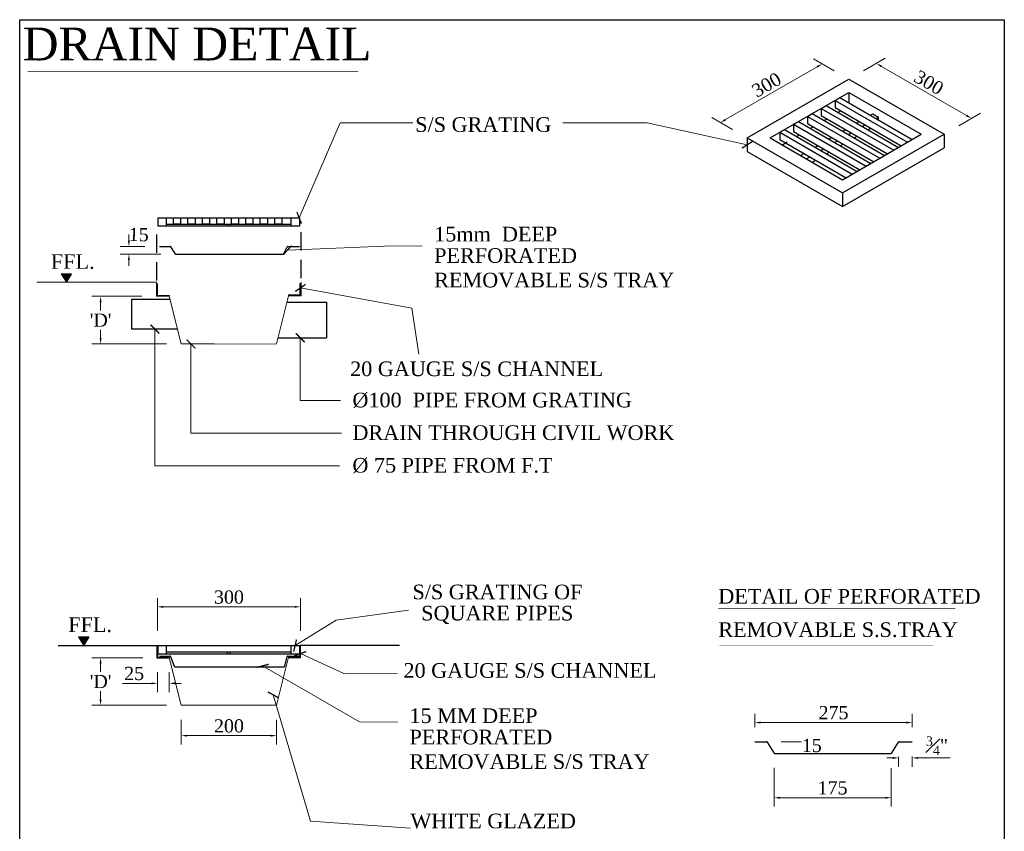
# Model space of a CAD drawing. Header units: millimetres. Extents: x 103872 to 294171, y 5570 to 32737.
# Tile 115 of 117: x 171342 to 179462, y 15490 to 22186. Entities that reach past the tile are written whole.
import ezdxf

# ---------------------------------------------------------------- set-up
doc = ezdxf.new("R2010")
doc.units = ezdxf.units.MM
doc.header["$LTSCALE"] = 2.5
doc.linetypes.add('HIDDEN', pattern=[0.375, 0.25, -0.125])
for name, color, linetype in [('BORDER', 8, 'Continuous'), ('TABLES', 8, 'Continuous'), ('WALLS', 8, 'Continuous')]:
    doc.layers.add(name, color=color, linetype=linetype)
doc.layers.add('DIM - GRATING', color=7, linetype='Continuous', lineweight=0)
doc.layers.add('DIMS', color=13, linetype='Continuous', lineweight=0)
doc.styles.add('GENERAL', font='romans.shx')
doc.styles.add('pks', font='times.ttf')
doc.styles.add('ROMC', font='dutch.ttf')
doc.styles.add('RS', font='romantic.ttf')
doc.dimstyles.new('DIM50', dxfattribs={"dimtxt": 100, "dimasz": 50, "dimexe": 50, "dimexo": 50, "dimgap": 50, "dimtad": 1, "dimdec": 0, "dimlfac": 0.5, "dimzin": 0, "dimdsep": 46, "dimtxsty": 'GENERAL', "dimblk": 'ARCHTICK', "dimblk1": 'ARCHTICK', "dimsah": 1, "dimcen": 0.09, "dimdle": 50, "dimclrd": 13, "dimclre": 13, "dimclrt": 1, "dimadec": 0, "dimazin": 0, "dimtfac": 1, "dimtdec": 0, "dimtix": 1, "dimtofl": 0, "dimtmove": 0, "dimatfit": 3, "dimldrblk": 'ARCHTICK', "dimfxl": 1, "dimtolj": 1, "dimtzin": 0, "dimlwd": 13, "dimlwe": 13, "dimarcsym": 0})
doc.dimstyles.new('dimfeet', dxfattribs={"dimscale": 0, "dimtxt": 6, "dimasz": 3, "dimexe": 2, "dimexo": 2, "dimgap": 2, "dimtad": 1, "dimdec": 0, "dimzin": 0, "dimdsep": 46, "dimlunit": 4, "dimtxsty": 'RS', "dimblk": 'ARCHTICK', "dimblk1": 'ARCHTICK', "dimblk2": 'ARCHTICK', "dimsah": 1, "dimcen": 0.0625, "dimdle": 2, "dimclrd": 7, "dimclre": 7, "dimclrt": 7, "dimadec": 0, "dimazin": 0, "dimtfac": 1, "dimtdec": 0, "dimtix": 1, "dimtofl": 0, "dimtmove": 0, "dimatfit": 3, "dimldrblk": 'ARCHTICK', "dimfxl": 1, "dimtolj": 1, "dimtzin": 0, "dimlwd": 13, "dimlwe": 13, "dimarcsym": 0})
pattern_1 = [(45, (-235596.1428, -234349.1833), (-0.3535533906, 0.3535533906), [])]
pattern_2 = [(45, (-235596.1428, -209654.4667), (-0.3535533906, 0.3535533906), [])]

# ---------------------------------------------------------------- blocks, each defined once
blk = doc.blocks.new('*D96')
at = {"layer": 'Defpoints', "color": 0, "transparency": 16777216}
for p in [(17223, -58359), (17223, -59665), (27948, -59665)]:
    blk.add_point(p, dxfattribs=at)
at = {"layer": 'DIMS', "color": 7, "lineweight": 13, "transparency": 16777216}
for p, q in [((17223, -58665), (17223, -57759)), ((27548, -58359), (17623, -58359)), ((27948, -58665), (27948, -57759))]:
    blk.add_line(p, q, dxfattribs=at)
at = {"layer": 'DIMS', "color": 7, "transparency": 16777216}
for points in [[(17623, -58292), (17623, -58425), (17223, -58359)], [(27548, -58292), (27548, -58425), (27948, -58359)]]:
    blk.add_solid(points, dxfattribs=at)
at = {"layer": 'DIMS', "color": 7, "transparency": 16777216, "insert": (22586, -57690), "char_height": 900, "attachment_point": 5, "style": 'ROMC'}
blk.add_mtext('\\A1;275', dxfattribs=at)
blk = doc.blocks.new('_ArchTick')
at = {"color": 0, "linetype": 'ByBlock', "const_width": 0.15}
blk.add_lwpolyline([(-0.5, -0.5), (0.5, 0.5)], dxfattribs=at)
blk = doc.blocks.new('*D97')
at = {"layer": 'Defpoints', "color": 0, "transparency": 16777216}
for p in [(18534, -60451), (26510, -60463), (26510, -63486)]:
    blk.add_point(p, dxfattribs=at)
at = {"layer": 'DIMS', "color": 7, "lineweight": 13, "transparency": 16777216}
for p, q in [((18534, -61451), (18534, -64086)), ((26510, -61463), (26510, -64086)), ((18934, -63486), (26110, -63486))]:
    blk.add_line(p, q, dxfattribs=at)
at = {"layer": 'DIMS', "color": 7, "transparency": 16777216}
for points in [[(18934, -63419), (18934, -63553), (18534, -63486)], [(26110, -63419), (26110, -63553), (26510, -63486)]]:
    blk.add_solid(points, dxfattribs=at)
at = {"layer": 'DIMS', "color": 7, "transparency": 16777216, "insert": (22522, -62817), "char_height": 900, "attachment_point": 5, "style": 'ROMC'}
blk.add_mtext('\\A1;175', dxfattribs=at)
blk = doc.blocks.new('*D98')
at = {"layer": 'Defpoints', "color": 0, "transparency": 16777216}
for p in [(18019, -59665), (18568, -60463), (19796, -60463)]:
    blk.add_point(p, dxfattribs=at)
at = {"layer": 'DIMS', "color": 7, "lineweight": 13, "transparency": 16777216}
for p, q in [((19019, -59665), (20396, -59665)), ((19568, -60463), (20396, -60463))]:
    blk.add_line(p, q, dxfattribs=at)
at = {"layer": 'DIMS', "color": 7, "transparency": 16777216, "insert": (21103, -59929), "char_height": 900, "attachment_point": 5, "rotation": 0.1, "style": 'ROMC'}
blk.add_mtext('\\A1;15', dxfattribs=at)
blk = doc.blocks.new('*D103')
at = {"layer": 'Defpoints', "color": 0, "transparency": 16777216}
for p in [(-21875, -57174), (-15372, -57174), (-15372, -59251)]:
    blk.add_point(p, dxfattribs=at)
at = {"layer": 'DIMS', "color": 7, "lineweight": 13, "transparency": 16777216}
for p, q in [((-21875, -58174), (-21875, -59851)), ((-15372, -58174), (-15372, -59851)), ((-21475, -59251), (-15772, -59251))]:
    blk.add_line(p, q, dxfattribs=at)
at = {"layer": 'DIMS', "color": 7, "transparency": 16777216}
for points in [[(-21475, -59185), (-21475, -59318), (-21875, -59251)], [(-15772, -59185), (-15772, -59318), (-15372, -59251)]]:
    blk.add_solid(points, dxfattribs=at)
at = {"layer": 'DIMS', "color": 7, "transparency": 16777216, "insert": (-18624, -58592), "char_height": 900, "attachment_point": 5, "style": 'ROMC'}
blk.add_mtext('\\A1;200', dxfattribs=at)
blk = doc.blocks.new('*D104')
at = {"layer": 'Defpoints', "color": 0, "transparency": 16777216}
for p in [(-23500, -53923), (-22688, -53923), (-22688, -55686)]:
    blk.add_point(p, dxfattribs=at)
at = {"layer": 'DIMS', "color": 7, "lineweight": 13, "transparency": 16777216}
for p, q in [((-23500, -54923), (-23500, -56286)), ((-22688, -54923), (-22688, -56286)), ((-23900, -55686), (-25869, -55686)), ((-22288, -55686), (-21888, -55686))]:
    blk.add_line(p, q, dxfattribs=at)
at = {"layer": 'DIMS', "color": 7, "transparency": 16777216}
for points in [[(-23900, -55619), (-23900, -55752), (-23500, -55686)], [(-22288, -55619), (-22288, -55752), (-22688, -55686)]]:
    blk.add_solid(points, dxfattribs=at)
at = {"layer": 'DIMS', "color": 7, "transparency": 16777216, "insert": (-25085, -55017), "char_height": 900, "attachment_point": 5, "style": 'ROMC'}
blk.add_mtext('\\A1;25', dxfattribs=at)
blk = doc.blocks.new('*D105')
at = {"layer": 'Defpoints', "color": 0, "transparency": 16777216}
for p in [(-13747, -50467), (-23500, -53110), (-13747, -53110)]:
    blk.add_point(p, dxfattribs=at)
at = {"layer": 'DIMS', "color": 7, "lineweight": 13, "transparency": 16777216}
for p, q in [((-23500, -52110), (-23500, -49867)), ((-13747, -52110), (-13747, -49867)), ((-23100, -50467), (-14147, -50467))]:
    blk.add_line(p, q, dxfattribs=at)
at = {"layer": 'DIMS', "color": 7, "transparency": 16777216}
for points in [[(-23100, -50401), (-23100, -50534), (-23500, -50467)], [(-14147, -50401), (-14147, -50534), (-13747, -50467)]]:
    blk.add_solid(points, dxfattribs=at)
at = {"layer": 'DIMS', "color": 7, "transparency": 16777216, "insert": (-18624, -49808), "char_height": 900, "attachment_point": 5, "style": 'ROMC'}
blk.add_mtext('\\A1;300', dxfattribs=at)
blk = doc.blocks.new('*D90')
at = {"layer": 'Defpoints', "color": 0, "transparency": 16777216}
for p in [(27019, -59706), (27948, -59665), (27948, -60772)]:
    blk.add_point(p, dxfattribs=at)
at = {"layer": 'DIMS', "color": 7, "lineweight": 13, "transparency": 16777216}
for p, q in [((26619, -60772), (26219, -60772)), ((27019, -60706), (27019, -61372)), ((27948, -60665), (27948, -61372)), ((28348, -60772), (30527, -60772))]:
    blk.add_line(p, q, dxfattribs=at)
at = {"layer": 'DIMS', "color": 7, "transparency": 16777216}
for points in [[(26619, -60705), (26619, -60838), (27019, -60772)], [(28348, -60705), (28348, -60838), (27948, -60772)]]:
    blk.add_solid(points, dxfattribs=at)
at = {"layer": 'DIMS', "color": 7, "transparency": 16777216, "insert": (29637, -59935), "char_height": 900, "attachment_point": 5, "style": 'ROMC'}
blk.add_mtext('\\A1;\\A1;{\\H0.7x;\\S3#4;}"', dxfattribs=at)
blk = doc.blocks.new('*D91')
at = {"layer": 'Defpoints', "color": 0, "transparency": 16777216}
for p in [(23634, -14492), (31998, -17163), (30129, -18242)]:
    blk.add_point(p, dxfattribs=at)
at = {"layer": 'DIMS', "color": 7, "lineweight": 13, "transparency": 16777216}
for p, q in [((24634, -13914), (26103, -13066)), ((25849, -13613), (31651, -16963)), ((31129, -17664), (32598, -16816))]:
    blk.add_line(p, q, dxfattribs=at)
at = {"layer": 'DIMS', "color": 7, "transparency": 16777216}
for points in [[(25882, -13555), (25816, -13671), (25503, -13413)], [(31685, -16905), (31618, -17021), (31998, -17163)]]:
    blk.add_solid(points, dxfattribs=at)
at = {"layer": 'DIMS', "color": 7, "transparency": 16777216, "insert": (29080, -14717), "char_height": 900, "attachment_point": 5, "rotation": 330, "style": 'ROMC'}
blk.add_mtext('\\A1;300', dxfattribs=at)
blk = doc.blocks.new('*D92')
at = {"layer": 'Defpoints', "color": 0, "transparency": 16777216}
for p in [(23634, -14492), (14886, -17443), (16704, -18493)]:
    blk.add_point(p, dxfattribs=at)
at = {"layer": 'DIMS', "color": 7, "lineweight": 13, "transparency": 16777216}
for p, q in [((22634, -13914), (21216, -13096)), ((21469, -13642), (15233, -17243)), ((15704, -17915), (14286, -17097))]:
    blk.add_line(p, q, dxfattribs=at)
at = {"layer": 'DIMS', "color": 7, "transparency": 16777216}
for points in [[(21436, -13584), (21503, -13700), (21816, -13442)], [(15199, -17185), (15266, -17301), (14886, -17443)]]:
    blk.add_solid(points, dxfattribs=at)
at = {"layer": 'DIMS', "color": 7, "transparency": 16777216, "insert": (18021, -14872), "char_height": 900, "attachment_point": 5, "rotation": 30, "style": 'ROMC'}
blk.add_mtext('\\A1;300', dxfattribs=at)
blk = doc.blocks.new('*D93')
at = {"layer": 'Defpoints', "color": 0, "transparency": 16777216}
for p in [(-25442, -25889), (-23354, -25889), (-22272, -26416)]:
    blk.add_point(p, dxfattribs=at)
at = {"layer": 'DIMS', "color": 7, "lineweight": 13, "transparency": 16777216}
for p, q in [((-25442, -25489), (-25442, -25089)), ((-24354, -25889), (-26042, -25889)), ((-23272, -26416), (-26042, -26416)), ((-25442, -26816), (-25442, -27216))]:
    blk.add_line(p, q, dxfattribs=at)
at = {"layer": 'DIMS', "color": 7, "transparency": 16777216}
for points in [[(-25509, -25489), (-25375, -25489), (-25442, -25889)], [(-25509, -26816), (-25375, -26816), (-25442, -26416)]]:
    blk.add_solid(points, dxfattribs=at)
at = {"layer": 'DIMS', "color": 7, "transparency": 16777216, "insert": (-24773, -25089), "char_height": 900, "attachment_point": 5, "rotation": 359, "style": 'ROMC'}
blk.add_mtext('\\A1;15', dxfattribs=at)
blk = doc.blocks.new('*D94')
at = {"layer": 'Defpoints', "color": 0, "transparency": 16777216}
for p in [(-23500, -53947), (-27371, -57174), (-21875, -57174)]:
    blk.add_point(p, dxfattribs=at)
at = {"layer": 'DIMS', "color": 7, "lineweight": 13, "transparency": 16777216}
for p, q in [((-24500, -53947), (-27971, -53947)), ((-27371, -54347), (-27371, -54910)), ((-27371, -56774), (-27371, -56210)), ((-22875, -57174), (-27971, -57174))]:
    blk.add_line(p, q, dxfattribs=at)
at = {"layer": 'DIMS', "color": 7, "transparency": 16777216}
for points in [[(-27438, -54347), (-27305, -54347), (-27371, -53947)], [(-27438, -56774), (-27305, -56774), (-27371, -57174)]]:
    blk.add_solid(points, dxfattribs=at)
at = {"layer": 'DIMS', "color": 1, "transparency": 16777216, "insert": (-27371, -55560), "char_height": 900, "attachment_point": 5, "rotation": 0.1, "style": 'ROMC'}
blk.add_mtext("\\A1;'D'", dxfattribs=at)
blk = doc.blocks.new('*D95')
at = {"layer": 'Defpoints', "color": 0, "transparency": 16777216}
for p in [(-23562, -29293), (-27371, -32544), (-21875, -32544)]:
    blk.add_point(p, dxfattribs=at)
at = {"layer": 'DIMS', "color": 7, "lineweight": 13, "transparency": 16777216}
for p, q in [((-24562, -29293), (-27971, -29293)), ((-27371, -29693), (-27371, -30269)), ((-27371, -32144), (-27371, -31569)), ((-22875, -32544), (-27971, -32544))]:
    blk.add_line(p, q, dxfattribs=at)
at = {"layer": 'DIMS', "color": 7, "transparency": 16777216}
for points in [[(-27438, -29693), (-27305, -29693), (-27371, -29293)], [(-27438, -32144), (-27305, -32144), (-27371, -32544)]]:
    blk.add_solid(points, dxfattribs=at)
at = {"layer": 'DIMS', "color": 1, "transparency": 16777216, "insert": (-27371, -30919), "char_height": 900, "attachment_point": 5, "rotation": 0.1, "style": 'ROMC'}
blk.add_mtext("\\A1;'D'", dxfattribs=at)
blk = doc.blocks.new('A$C1DDB7F3F')
at = {"layer": 'BORDER'}
h = blk.add_hatch(dxfattribs=at)
h.set_pattern_fill('ANSI31', color=1, scale=4, style=0)
h.set_pattern_definition(pattern_2)
h.paths.add_polyline_path([(-23500.4, -28415.5), (-23534.3, -28415.5), (-23534.3, -29252), (-22681.6, -29252), (-22687.6, -29228.3), (-23500.4, -29228.3)])
h = blk.add_hatch(dxfattribs=at)
h.set_pattern_fill('ANSI31', color=1, scale=4, style=0)
h.set_pattern_definition(pattern_2)
h.paths.add_polyline_path([(-13778.3, -29203.1), (-14553.3, -29203.1), (-14559.6, -29228.3), (-13746.8, -29228.3), (-13746.8, -28415.5), (-13778.3, -28415.5)])
h = blk.add_hatch(dxfattribs=at)
h.set_pattern_fill('ANSI31', color=1, scale=4, style=0)
h.set_pattern_definition(pattern_1)
h.paths.add_polyline_path([(-23500.4, -53110.2), (-23534.3, -53110.2), (-23534.3, -53946.7), (-22681.6, -53946.7), (-22687.6, -53923), (-23500.4, -53923)])
h = blk.add_hatch(dxfattribs=at)
h.set_pattern_fill('ANSI31', color=1, scale=4, style=0)
h.set_pattern_definition(pattern_1)
h.paths.add_polyline_path([(-13778.3, -53897.8), (-14553.3, -53897.8), (-14559.6, -53923), (-13746.8, -53923), (-13746.8, -53110.2), (-13778.3, -53110.2)])
at = {"layer": 'DIMS'}
h = blk.add_hatch(dxfattribs=at)
h.set_pattern_fill('ANSI31', style=0)
h.set_pattern_definition([(45, (-43024.66444, 43463.72934), (-0.08838834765, 0.08838834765), [])])
h.paths.add_polyline_path([(-30055.8, -27751.5), (-29701.5, -28332.7), (-29347.3, -27751.5)])
h = blk.add_hatch(dxfattribs=at)
h.set_pattern_fill('ANSI31', style=0)
h.set_pattern_definition([(45, (-41841.88094, 18698.30698), (-0.08838834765, 0.08838834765), [])])
h.paths.add_polyline_path([(-28873, -52516.9), (-28518.8, -53098.1), (-28164.5, -52516.9)])
at = {"layer": 'BORDER'}
for p, q in [((16704.2, -18492.6), (23633.8, -14491.8)), ((23633.8, -14491.8), (30129, -18241.8)), ((18263.1, -18492.6), (23633.8, -15391.8)), ((23633.8, -15391.8), (28570.2, -18241.8)), ((23633.8, -15391.8), (23633.8, -16104.3)), ((22886.9, -16760.6), (23081.7, -16648.1)), ((21945.1, -17304.3), (22139.9, -17191.8)), ((21003.3, -17848.1), (21198.1, -17735.6)), ((16704.2, -18492.6), (16704.2, -19430.1)), ((16704.2, -18492.6), (23199.4, -22242.6)), ((18263.1, -18492.6), (23199.4, -21342.6)), ((19233.9, -18869.6), (19428.8, -18757.1)), ((20061.5, -18391.8), (20256.3, -18279.3)), ((23199.4, -22242.6), (30129, -18241.8)), ((23199.4, -21342.6), (28570.2, -18241.8)), ((30129, -18241.8), (30129, -19179.3)), ((16704.2, -19430.1), (23199.4, -23180.1)), ((19119.7, -18935.6), (19314.5, -18823.1)), ((23199.4, -23180.1), (30129, -19179.3)), ((23199.4, -22242.6), (23199.4, -23180.1)), ((-22632, -29515.3), (-25265.5, -29515.3)), ((-25265.5, -29515.3), (-25265.5, -31527.6)), ((-14657.8, -29686), (-11981.6, -29686)), ((-11981.6, -29686), (-11981.6, -32118.8)), ((-22128.9, -31527.6), (-25265.5, -31527.6)), ((-15266, -32118.8), (-11981.6, -32118.8))]:
    blk.add_line(p, q, dxfattribs=at)
at = {"layer": 'BORDER', "color": 4}
for p, q in [((22692, -15935.6), (23016.8, -15748.1)), ((22692, -15935.6), (27628.4, -18785.6)), ((22692, -15935.6), (22692, -16423.1)), ((23016.8, -15748.1), (27953.1, -18598.1)), ((21750.2, -16479.3), (22075, -16291.8)), ((21750.2, -16479.3), (26686.6, -19329.3)), ((21750.2, -16479.3), (21750.2, -16966.8)), ((22075, -16291.8), (27011.3, -19141.8)), ((22692, -16423.1), (27206.2, -19029.3)), ((19866.6, -17566.8), (20191.4, -17379.3)), ((20191.4, -17379.3), (25127.7, -20229.3)), ((20808.4, -17023.1), (21133.2, -16835.6)), ((20808.4, -17023.1), (25744.8, -19873.1)), ((20808.4, -17023.1), (20808.4, -17510.6)), ((21133.2, -16835.6), (26069.5, -19685.6)), ((21750.2, -16966.8), (26264.4, -19573.1)), ((18924.8, -18110.6), (19249.6, -17923.1)), ((18924.8, -18110.6), (23861.2, -20960.6)), ((18924.8, -18110.6), (18924.8, -18598.1)), ((19249.6, -17923.1), (24185.9, -20773.1)), ((19866.6, -17566.8), (24803, -20416.8)), ((19866.6, -17566.8), (19866.6, -18054.3)), ((19866.6, -18054.3), (24380.8, -20660.6)), ((20808.4, -17510.6), (25322.6, -20116.8)), ((18924.8, -18598.1), (23406.5, -21185.6)), ((27628.4, -18785.6), (27953.1, -18598.1)), ((26686.6, -19329.3), (27011.3, -19141.8)), ((25744.8, -19873.1), (26069.5, -19685.6)), ((23861.2, -20960.6), (24185.9, -20773.1)), ((24803, -20416.8), (25127.7, -20229.3)), ((-22893, -24364.7), (-14374.4, -24364.7)), ((-22893, -53532.3), (-14374.4, -53532.3))]:
    blk.add_line(p, q, dxfattribs=at)
at = {"layer": 'BORDER', "color": 3}
for p, q in [((24153.4, -17491.8), (24348.3, -17379.3)), ((25095.2, -16948.1), (25257.6, -16854.3)), ((25257.6, -16854.3), (25647.3, -17079.3)), ((25485, -17173.1), (25647.3, -17079.3)), ((25647.3, -17266.8), (25647.3, -17079.3)), ((23211.6, -18035.6), (23406.5, -17923.1)), ((24543.1, -17716.8), (24738, -17604.3)), ((24932.9, -17941.8), (25127.7, -17829.3)), ((22269.8, -18579.3), (22464.7, -18466.8)), ((22659.5, -18804.3), (22854.4, -18691.8)), ((23601.3, -18260.6), (23796.2, -18148.1)), ((23991.1, -18485.6), (24185.9, -18373.1)), ((21328, -19123.1), (21522.9, -19010.6)), ((21717.7, -19348.1), (21912.6, -19235.6)), ((22107.5, -19573.1), (22302.3, -19460.6)), ((23049.3, -19029.3), (23244.1, -18916.8)), ((20386.2, -19666.8), (20581.1, -19554.3)), ((20775.9, -19891.8), (20970.8, -19779.3)), ((21165.7, -20116.8), (21360.5, -20004.3))]:
    blk.add_line(p, q, dxfattribs=at)
at = {"layer": 'BORDER', "color": 7, "linetype": 'HIDDEN', "ltscale": 2000}
for p, q in [((-23540.2, -28209.1), (-23540.2, -24740.9)), ((-13700.6, -28046.3), (-13700.6, -24589.6))]:
    blk.add_line(p, q, dxfattribs=at)
at = {"layer": 'BORDER', "color": 1}
for p, q in [((-23500.4, -53110.8), (-23500.4, -53923.6)), ((-23500.4, -53923), (-22687.6, -53923))]:
    blk.add_line(p, q, dxfattribs=at)
at = {"layer": 'Defpoints', "color": 0, "linetype": 'ByBlock'}
for p in [(23633.8, -14491.8), (30129, -18241.8)]:
    blk.add_point(p, dxfattribs=at)
at = {"layer": 'DIMS', "color": 7}
for p, q in [((-30055.8, -27751.5), (-29701.5, -28332.7)), ((-30055.8, -27751.5), (-29347.3, -27751.5)), ((-29347.3, -27751.5), (-29701.5, -28332.7)), ((-23561.5, -28332.7), (-31719.5, -28332.7)), ((-23561.5, -29292.9), (-23561.5, -28332.7)), ((-13700.6, -29267.7), (-13700.6, -28332.7)), ((-23561.5, -29292.9), (-22687.6, -29292.9)), ((-22687.6, -29292.9), (-21874.8, -32544.1)), ((-15372.4, -32544.1), (-14553.3, -29267.7)), ((-13700.6, -29267.7), (-14553.3, -29267.7)), ((-21874.8, -32544.1), (-19634.2, -32544.1)), ((-19759.5, -32549.5), (-15372.4, -32544.1)), ((-28873, -52516.9), (-28518.8, -53098.1)), ((-28873, -52516.9), (-28164.5, -52516.9)), ((-28164.5, -52516.9), (-28518.8, -53098.1)), ((-23534.3, -53110.8), (-23534.3, -53947.3)), ((-23534.3, -53946.7), (-22681.6, -53946.7)), ((-22687.6, -53923), (-21874.8, -57174.2)), ((-15372.4, -57174.2), (-14553.3, -53897.8)), ((-21874.8, -57174.2), (-15372.4, -57174.2))]:
    blk.add_line(p, q, dxfattribs=at)
at = {"layer": 'TABLES', "color": 7}
blk.add_lwpolyline([(-32886.3, -10431.3), (34226.3, -10431.3), (34226.3, -106990.2), (-32886.3, -106990.2)], close=True, dxfattribs=at)
at = {"layer": 'TABLES', "color": 7, "const_width": 38}
for points in [[(-32349.5, -13954.4), (-9795.3, -13954.4)], [(14740.1, -50568.7), (30897.7, -50568.7)], [(14806.9, -53104.7), (29370.6, -53104.7)]]:
    blk.add_lwpolyline(points, dxfattribs=at)
at = {"layer": 'WALLS', "color": 1}
for p, q in [((-23453.8, -24519.5), (-23453.8, -23945.6)), ((-23453.8, -23945.6), (-13817.2, -23945.6)), ((-13817.2, -23945.6), (-13817.2, -24519.5)), ((-13817.2, -24519.5), (-23453.8, -24519.5)), ((-18551.9, -24518.7), (-18728.5, -24518.7)), ((-18551.9, -53686.3), (-18728.5, -53686.3)), ((-13778.3, -53897.8), (-13778.3, -53110.2)), ((-14559.6, -53897.8), (-13778.3, -53897.8))]:
    blk.add_line(p, q, dxfattribs=at)
at = {"layer": 'WALLS', "color": 3}
for p, q in [((-18712.9, -24518.7), (-18712.9, -24364.7)), ((-18712.9, -24364.7), (-18551.9, -24364.7)), ((-18551.9, -24364.7), (-18551.9, -24518.7)), ((-18712.9, -53686.3), (-18712.9, -53532.3)), ((-18712.9, -53532.3), (-18551.9, -53532.3)), ((-18551.9, -53532.3), (-18551.9, -53686.3))]:
    blk.add_line(p, q, dxfattribs=at)
at = {"layer": 'WALLS', "color": 6}
for p, q in [((-23353.9, -25888.7), (-22647, -25888.7)), ((-22600.4, -25925.1), (-22320.8, -26378)), ((-14887.2, -26378), (-14646.7, -25925.1)), ((-14600.2, -25888.7), (-13821.1, -25888.7)), ((-22272.3, -26415.9), (-14935.7, -26415.9)), ((-23353.9, -53823), (-22647, -53823)), ((-22600.4, -53859.4), (-22362, -54518.8)), ((-14814.5, -54518.8), (-14646.7, -53859.4)), ((-14600.2, -53823), (-13821.1, -53823)), ((-22313.5, -54556.7), (-14863, -54556.7)), ((17223.4, -59664.7), (18018.7, -59664.7)), ((18071.1, -59705.6), (18515.2, -60421.8)), ((26562.2, -60421.8), (27019, -59705.6)), ((27071.4, -59664.7), (27947.8, -59664.7)), ((18567.6, -60462.7), (26509.9, -60462.7))]:
    blk.add_line(p, q, dxfattribs=at)
at = {"layer": 'WALLS', "color": 0}
for p, q in [((-30258, -53110.8), (-23500.4, -53110.8)), ((-6989.1, -53110.2), (-13778.3, -53110.2))]:
    blk.add_line(p, q, dxfattribs=at)
at = {"layer": 'WALLS'}
for p, q in [((-13746.8, -53923), (-13746.8, -53110.2)), ((-14559.6, -53923), (-13746.8, -53923))]:
    blk.add_line(p, q, dxfattribs=at)
at = {"layer": 'WALLS', "color": 1}
for points in [[(-23453.8, -23945.6), (-22896.5, -23945.6), (-22896.5, -24519), (-23453.8, -24519)], [(-22406.5, -23945.6), (-21919.9, -23945.6), (-21919.9, -24364.7), (-22406.5, -24364.7)], [(-21420, -23945.6), (-20933.4, -23945.6), (-20933.4, -24364.7), (-21420, -24364.7)], [(-20433.5, -23945.6), (-19946.9, -23945.6), (-19946.9, -24364.7), (-20433.5, -24364.7)], [(-19447, -23945.6), (-18960.4, -23945.6), (-18960.4, -24364.7), (-19447, -24364.7)], [(-18460.5, -23945.6), (-17973.8, -23945.6), (-17973.8, -24364.7), (-18460.5, -24364.7)], [(-17474, -23945.6), (-16987.3, -23945.6), (-16987.3, -24364.7), (-17474, -24364.7)], [(-16487.5, -23945.6), (-16000.8, -23945.6), (-16000.8, -24364.7), (-16487.5, -24364.7)], [(-15500.9, -23945.6), (-15014.3, -23945.6), (-15014.3, -24364.7), (-15500.9, -24364.7)], [(-14374.4, -23945.6), (-13817.2, -23945.6), (-13817.2, -24519), (-14374.4, -24519)], [(-23453.8, -53113.3), (-22896.5, -53113.3), (-22896.5, -53686.6), (-23453.8, -53686.6)], [(-13817.2, -53687.2), (-23453.8, -53687.2), (-23453.8, -53113.3), (-13817.2, -53113.3)], [(-14374.4, -53113.3), (-13817.2, -53113.3), (-13817.2, -53686.6), (-14374.4, -53686.6)]]:
    blk.add_lwpolyline(points, close=True, dxfattribs=at)
at = {"layer": 'WALLS', "color": 6}
for centre, radius, start, end in [((-22647, -25936.7), 48, 14.036243, 90), ((-14600.2, -25936.7), 48, 90, 165.963757), ((-22272.3, -26365.9), 50, 194.036243, 270), ((-14935.7, -26365.9), 50, 270, 345.963757), ((-22647, -53871), 48, 14.036243, 90), ((-14600.2, -53871), 48, 90, 165.963757), ((-22313.5, -54506.7), 50, 194.036243, 270), ((-14863, -54506.7), 50, 270, 345.963757), ((18018.7, -59718.7), 54, 14.036243, 90), ((27071.4, -59718.7), 54, 90, 165.963757), ((18567.6, -60408.7), 54, 194.036243, 270), ((26509.9, -60408.7), 54, 270, 345.963757)]:
    blk.add_arc(centre, radius, start, end, dxfattribs=at)
at = {"layer": 'TABLES', "color": 7, "style": 'pks'}
for s, height, p in [('DRAIN DETAIL', 2240, (-32680.1, -13208.9)), ('S/S GRATING ', 1000, (-5925.2, -18082.5)), ('15mm  DEEP ', 1000, (-4633.1, -25554.7)), ('PERFORATED ', 1000, (-4633.1, -27011)), ('FFL.', 1000, (-30758.6, -27419.9)), ('REMOVABLE S/S TRAY', 1000, (-4633.1, -28686.2)), ('20 GAUGE S/S CHANNEL', 1000, (-10363.4, -34736.9)), ('%%C100  PIPE FROM GRATING', 1000, (-10206.3, -36866.2)), ('DRAIN THROUGH CIVIL WORK', 1000, (-10206.3, -39090.1)), ('%%C 75 PIPE FROM F.T', 1000, (-10206.3, -41314)), ('S/S GRATING OF', 1000, (-6113.7, -49952.4)), ('DETAIL OF PERFORATED ', 1000, (14732.8, -50246.6)), ('SQUARE PIPES', 1000, (-5518, -51396.5)), ('FFL.', 1000, (-29575.8, -52185.4)), ('REMOVABLE S.S.TRAY', 1000, (14732.8, -52522.5)), ('20 GAUGE S/S CHANNEL', 1000, (-6726.6, -55305.5)), ('15 MM DEEP ', 1000, (-6316.5, -58388.9)), ('PERFORATED ', 1000, (-6316.5, -59845.1)), ('REMOVABLE S/S TRAY', 1000, (-6316.5, -61520.4)), ('WHITE GLAZED', 1000, (-6255.6, -65567.3))]:
    blk.add_text(s, height=height, dxfattribs=at).set_placement(p)
at = {"layer": 'DIMS', "color": 7}
for p2, distance, picture, middle in [((16704.2, -18492.6), -1818.1, '*D92', (18021.4, -14871.8)), ((30129, -18241.8), 1868.8, '*D91', (29079.7, -14717.1))]:
    dim = blk.add_aligned_dim(p1=(23633.8, -14491.8), p2=p2, distance=distance, text='300', dimstyle='DIM50', override={"dimtxt": 900, "dimasz": 400, "dimexe": 600, "dimexo": 1000, "dimgap": 200, "dimtxsty": 'ROMC', "dimsah": 0, "dimdle": 200, "dimclrd": 7, "dimclre": 7, "dimclrt": 7}, dxfattribs=at)
    dim.commit()
    dim.dimension.update_dxf_attribs({"geometry": picture, "text_midpoint": middle})
for base, p1, p2, override, picture, middle, turn in [((-25441.9, -25888.7), (-22272.3, -26415.9), (-23353.9, -25888.7), {"dimtxt": 900, "dimasz": 400, "dimexe": 600, "dimexo": 1000, "dimgap": 200, "dimtxsty": 'ROMC', "dimsah": 0, "dimdle": 200, "dimclrd": 7, "dimclre": 7, "dimclrt": 7}, '*D93', (-24773.1, -25088.7), 359), ((19796.3, -60462.7), (18018.7, -59664.7), (18567.6, -60462.7), {"dimtxt": 900, "dimasz": 400, "dimexe": 600, "dimexo": 1000, "dimgap": 200, "dimtxsty": 'ROMC', "dimsah": 0, "dimdle": 200, "dimclrd": 7, "dimclre": 7, "dimclrt": 7, "dimtmove": 2, "dimtfill": 0}, '*D98', (21103.1, -59929.4), 0.1)]:
    dim = blk.add_linear_dim(base=base, p1=p1, p2=p2, angle=90, text='15', dimstyle='DIM50', override=override, dxfattribs=at)
    dim.commit()
    dim.dimension.update_dxf_attribs({"geometry": picture, "text_midpoint": middle, "dimtype": 128, "text_rotation": turn})
for base, p1, p2, picture, middle in [((-27371.4, -32544.1), (-23561.5, -29292.9), (-21874.8, -32544.1), '*D95', (-27371.4, -30918.5)), ((-27371.4, -57174.2), (-23500.4, -53946.7), (-21874.8, -57174.2), '*D94', (-27371.4, -55560.5))]:
    dim = blk.add_linear_dim(base=base, p1=p1, p2=p2, angle=90, text="'D'", dimstyle='DIM50', override={"dimtxt": 900, "dimasz": 400, "dimexe": 600, "dimexo": 1000, "dimgap": 200, "dimtxsty": 'ROMC', "dimsah": 0, "dimdle": 200, "dimclrd": 7, "dimclre": 7, "dimclrt": 1}, dxfattribs=at)
    dim.commit()
    dim.dimension.update_dxf_attribs({"geometry": picture, "text_midpoint": middle, "text_rotation": 0.1})
for base, p1, p2, text, picture, middle in [((-13746.8, -50467.4), (-23500.4, -53110.2), (-13746.8, -53110.2), '300', '*D105', (-18623.6, -49808.3)), ((-15372.4, -59251.3), (-21874.8, -57174.2), (-15372.4, -57174.2), '200', '*D103', (-18623.6, -58592.3)), ((17223.4, -58358.8), (27947.8, -59664.7), (17223.4, -59664.7), '275', '*D96', (22585.6, -57690)), ((26509.9, -63486), (18534.4, -60451.3), (26509.9, -60462.7), '175', '*D97', (22522.1, -62817.3))]:
    dim = blk.add_linear_dim(base=base, p1=p1, p2=p2, text=text, dimstyle='DIM50', override={"dimtxt": 900, "dimasz": 400, "dimexe": 600, "dimexo": 1000, "dimgap": 200, "dimtxsty": 'ROMC', "dimsah": 0, "dimdle": 200, "dimclrd": 7, "dimclre": 7, "dimclrt": 7}, dxfattribs=at)
    dim.commit()
    dim.dimension.update_dxf_attribs({"geometry": picture, "text_midpoint": middle})
for base, p1, p2, text, picture, middle in [((-22687.6, -55685.8), (-23500.4, -53923), (-22687.6, -53923), '25', '*D104', (-25084.5, -55685.8)), ((27947.8, -60771.8), (27019, -59705.6), (27947.8, -59664.7), '\\A1;{\\H0.7x;\\S3#4;}"', '*D90', (29637.4, -60771.8))]:
    dim = blk.add_linear_dim(base=base, p1=p1, p2=p2, text=text, dimstyle='DIM50', override={"dimtxt": 900, "dimasz": 400, "dimexe": 600, "dimexo": 1000, "dimgap": 200, "dimtxsty": 'ROMC', "dimsah": 0, "dimdle": 200, "dimclrd": 7, "dimclre": 7, "dimclrt": 7}, dxfattribs=at)
    dim.commit()
    dim.dimension.update_dxf_attribs({"geometry": picture, "text_midpoint": middle, "dimtype": 128})
at = {"layer": 'TABLES', "color": 7}
for points in [[(-13836.5, -23945.6), (-11041.3, -17464.1), (-6097.7, -17464.1)], [(16704.2, -18961.4), (9884.3, -17464.1), (4144.5, -17474.1)], [(-14642.3, -26151.5), (-8031.4, -25866.6), (-5455.8, -25858.7)], [(-13751.1, -28719.2), (-6162.6, -30109.4), (-5687.3, -33241)], [(-23669.1, -31527.6), (-23669.1, -40854.7), (-11091.8, -40854.7)], [(-13758.2, -32118.8), (-13758.2, -36406.9), (-11022.6, -36406.9)], [(-21215.1, -32544.1), (-21215.1, -38630.8), (-10948, -38630.8)], [(-14115.2, -53113.3), (-11320, -51370.2), (-6376.4, -50700.6)], [(-13751.1, -53658.7), (-10756.8, -55031.7), (-7151.3, -55007.6)], [(-16325.6, -54493.8), (-9714.7, -58314.9), (-7139.2, -58321.9)], [(-15600.3, -56473), (-13074.8, -65077.3), (-6255.6, -65567.3)]]:
    blk.add_leader(points, dimstyle='dimfeet', override={"dimscale": 1, "dimasz": 600, "dimgap": 0.5, "dimtad": 0}, dxfattribs=at)

msp = doc.modelspace()

# ---------------------------------------------------------------- block references
at = {"layer": 'DIM - GRATING', "xscale": 0.120992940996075, "yscale": 0.120992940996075, "zscale": 0.120992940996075}
msp.add_blockref('A$C1DDB7F3F', (175321.1, 23448.5, -0.1), dxfattribs=at)

doc.saveas('drawing.dxf')
